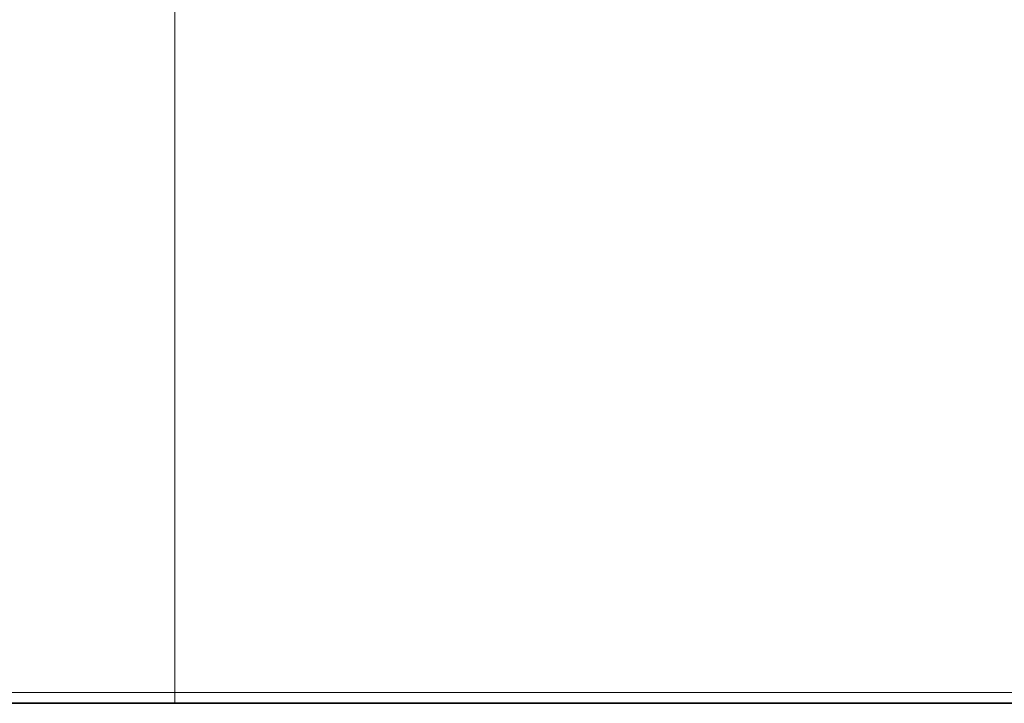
# Model space of a CAD drawing. Header units: millimetres. Extents: x 5 to 415, y 5 to 292.
# Tile 10 of 112: x 97 to 118, y 64 to 79. Entities that reach past the tile are written whole.
import ezdxf

# ---------------------------------------------------------------- set-up
doc = ezdxf.new("R2010")
doc.units = ezdxf.units.MM
doc.layers.add('Sichtbar (ISO)', color=7, linetype='Continuous', lineweight=35)
doc.layers.add('Sichtbar schmal (ISO)', color=7, linetype='Continuous', lineweight=18)

msp = doc.modelspace()

# ---------------------------------------------------------------- linework, layer by layer
at = {"layer": 'Sichtbar (ISO)'}
for p, q in [((84.73221868, 63.94264892), (100.27484484, 63.94264892)), ((154.2751514, 63.94264892), (100.2748459, 63.94264892))]:
    msp.add_line(p, q, dxfattribs=at)
at = {"layer": 'Sichtbar schmal (ISO)'}
for p, q in [((100.27484697, 63.94264892), (100.27484697, 64.17837253)), ((154.27514985, 64.1783729), (100.27484819, 64.17837319))]:
    msp.add_line(p, q, dxfattribs=at)
for points, knots in [([(100.2748497, 86.74729051), (100.27484978, 85.8256125), (100.27484984, 83.44041231), (100.27485016, 79.58721156), (100.2748502, 75.42642043), (100.27485002, 71.48843465), (100.27484898, 67.77518427), (100.27484876, 65.35342409), (100.27484819, 64.17837319)], [0, 0, 0, 0, 0.1178630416, 0.2963821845, 0.4749013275, 0.6534204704, 0.8319396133, 1, 1, 1, 1]), ([(100.27484781, 64.17837429), (99.37125069, 64.17837398), (98.46771752, 64.17840456), (97.56507885, 64.17841427), (96.66244015, 64.17842398), (95.76069606, 64.17841281), (94.86446389, 64.17840613), (93.96823173, 64.17839945), (93.07751139, 64.17839726), (92.2073909, 64.17839536), (91.33727042, 64.17839346), (90.48774982, 64.17839186), (89.6898608, 64.17839288), (88.89197177, 64.1783939), (88.14571429, 64.17839756), (87.48911568, 64.17840113), (86.83251708, 64.17840469), (86.26557736, 64.17840817), (85.81020996, 64.17841053), (85.35484257, 64.17841289), (85.01104749, 64.17841414), (84.78213192, 64.17841488), (84.55321635, 64.17841561), (84.43918028, 64.17841584), (84.43917594, 64.17841584), (84.43917594, 64.17841584), (84.43917594, 64.17841584), (84.43917594, 64.17841584)], [0.00000000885, 0.00000000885, 0.00000000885, 0.00000000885, 0.06250000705, 0.06250000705, 0.06250000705, 0.1250000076, 0.1250000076, 0.1250000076, 0.18750000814, 0.18750000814, 0.18750000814, 0.25000000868, 0.25000000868, 0.25000000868, 0.31250000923, 0.31250000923, 0.31250000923, 0.37500000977, 0.37500000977, 0.37500000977, 0.43750001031, 0.43750001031, 0.43750001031, 0.50000001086, 0.50000001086, 0.50000001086, 0.50000059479, 0.50000059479, 0.50000059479, 0.50000059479])]:
    msp.add_open_spline(points, degree=3, knots=knots, dxfattribs=at)

doc.saveas('drawing.dxf')
